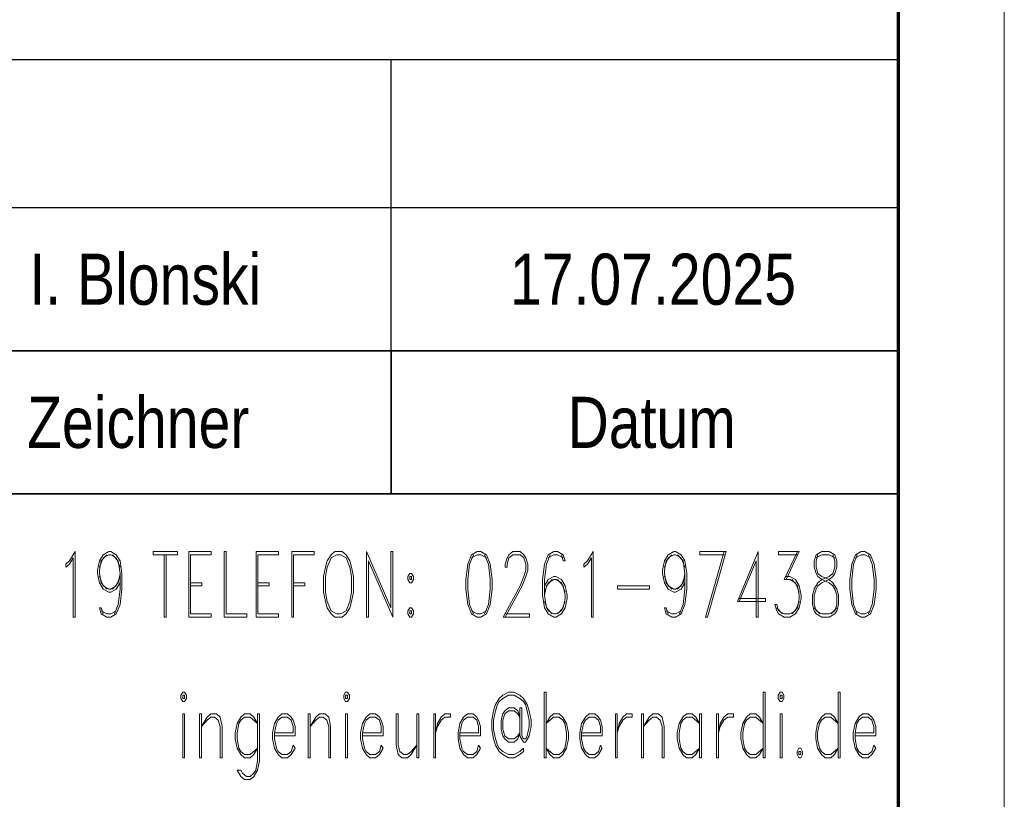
# Model space of a CAD drawing. Extents: x 229 to 926, y 37 to 878.
# Tile 62 of 201: x 879 to 926, y 105 to 142. Entities that reach past the tile are written whole.
import ezdxf
from ezdxf.lldxf.tags import DXFTag

# ---------------------------------------------------------------- set-up
doc = ezdxf.new("R2010")
doc.units = 0
doc.layers.get('0').update_dxf_attribs({"linetype": 'fein_strichliert', "lineweight": 13})
doc.layers.add('X_BI_Geometrie', color=7, linetype='Continuous', lineweight=13)
doc.layers.add('X_BI_Text', color=7, linetype='Continuous', lineweight=25)
doc.styles.get("Standard").update_dxf_attribs({"font": 'arial.ttf'})
tags = doc.linetypes.add('fein_strichliert', pattern=[4, 1, -2, 1]).pattern_tags.tags
tags[8:9] = [DXFTag(74, 4), DXFTag(75, 0), DXFTag(340, '0'), DXFTag(46, 0.0), DXFTag(50, 0.0), DXFTag(44, 0.0), DXFTag(45, 0.0)]
tags[6:7] = [DXFTag(74, 4), DXFTag(75, 0), DXFTag(340, '0'), DXFTag(46, 0.0), DXFTag(50, 0.0), DXFTag(44, 0.0), DXFTag(45, 0.0)]
tags[4:5] = [DXFTag(74, 4), DXFTag(75, 0), DXFTag(340, '0'), DXFTag(46, 0.0), DXFTag(50, 0.0), DXFTag(44, 0.0), DXFTag(45, 0.0)]

# ---------------------------------------------------------------- blocks, each defined once
blk = doc.blocks.new('Blockreferenz-A03CP9SJA9', base_point=(228.976, 36.581))
at = {"color": 0, "linetype": 'ByBlock', "lineweight": -2, "ltscale": 0.13}
blk.add_line((925.976, 877.581), (925.976, 36.581), dxfattribs=at)
at = {"color": 0, "linetype": 'ByBlock', "lineweight": 70, "ltscale": 0.7}
blk.add_line((920.976, 41.581), (920.976, 872.581), dxfattribs=at)
blk = doc.blocks.new('Blockreferenz-A03CP9SLA9', base_point=(739.746, 41.581))
at = {"color": 0, "linetype": 'ByBlock', "lineweight": 25, "ltscale": 0.25}
for p, q in [((741.976, 140.336), (920.976, 140.336)), ((896.976, 126.563), (896.976, 140.336)), ((741.976, 133.336), (920.976, 133.336))]:
    blk.add_line(p, q, dxfattribs=at)
at = {"color": 0, "linetype": 'ByBlock', "lineweight": 35, "ltscale": 0.35}
for p, q in [((920.976, 41.581), (920.976, 140.336)), ((741.976, 126.563), (920.976, 126.563)), ((896.976, 126.563), (896.976, 119.79)), ((741.976, 119.79), (920.976, 119.79))]:
    blk.add_line(p, q, dxfattribs=at)
at = {"layer": 'X_BI_Text', "color": 0, "lineweight": 18}
for p, q in [((881.769, 116.622), (882.034, 117.065)), ((882.034, 117.065), (882.034, 113.965)), ((883.186, 116.622), (883.363, 116.917)), ((883.274, 116.622), (883.54, 116.917)), ((883.363, 116.917), (883.629, 117.065)), ((883.363, 116.769), (883.629, 116.917)), ((883.629, 117.065), (883.717, 117.065)), ((883.629, 116.917), (883.717, 116.917)), ((883.717, 117.065), (883.983, 116.917)), ((883.717, 116.917), (883.983, 116.769)), ((883.806, 116.917), (884.071, 116.622)), ((883.983, 116.917), (884.16, 116.622)), ((885.722, 117.065), (886.873, 117.065)), ((885.722, 117.065), (885.722, 116.917)), ((885.722, 116.917), (886.873, 116.917)), ((886.253, 116.917), (886.253, 113.965)), ((886.342, 116.917), (886.342, 113.965)), ((886.873, 117.065), (886.873, 116.917)), ((887.405, 117.065), (887.405, 113.965)), ((887.405, 117.065), (888.468, 117.065)), ((887.493, 116.917), (887.493, 114.112)), ((887.493, 116.917), (888.468, 116.917)), ((888.468, 116.917), (888.468, 117.065)), ((889.088, 117.065), (889.088, 113.965)), ((889.088, 117.065), (889.176, 117.065)), ((889.176, 117.065), (889.176, 114.112)), ((890.593, 117.065), (890.593, 113.965)), ((890.593, 117.065), (891.656, 117.065)), ((890.682, 116.917), (890.682, 114.112)), ((890.682, 116.917), (891.656, 116.917)), ((891.656, 116.917), (891.656, 117.065)), ((892.276, 117.065), (892.276, 113.965)), ((892.276, 117.065), (893.339, 117.065)), ((892.365, 116.917), (892.365, 113.965)), ((892.365, 116.917), (893.339, 116.917)), ((893.339, 116.917), (893.339, 117.065)), ((894.136, 116.917), (893.959, 116.622)), ((894.313, 117.065), (894.136, 116.917)), ((894.402, 116.917), (894.136, 116.769)), ((894.668, 117.065), (894.313, 117.065)), ((894.579, 116.917), (894.402, 116.917)), ((894.845, 116.769), (894.579, 116.917)), ((894.845, 116.917), (894.668, 117.065)), ((895.022, 116.622), (894.845, 116.917)), ((895.819, 117.065), (895.819, 113.965)), ((895.819, 117.065), (896.971, 114.407)), ((896.971, 117.065), (896.971, 114.407)), ((896.971, 117.065), (897.059, 117.065)), ((897.059, 117.065), (897.059, 113.965)), ((900.779, 116.917), (900.602, 116.474)), ((900.868, 116.917), (900.691, 116.474)), ((901.045, 117.065), (900.779, 116.917)), ((901.045, 116.917), (900.779, 116.769)), ((901.222, 117.065), (901.045, 117.065)), ((901.222, 116.917), (901.045, 116.917)), ((901.488, 116.917), (901.222, 117.065)), ((901.488, 116.769), (901.222, 116.917)), ((901.576, 116.474), (901.399, 116.917)), ((901.665, 116.474), (901.488, 116.917)), ((902.462, 116.769), (902.551, 116.917)), ((902.551, 116.917), (902.728, 117.065)), ((902.551, 116.769), (902.728, 116.917)), ((902.728, 117.065), (903.082, 117.065)), ((902.728, 116.917), (903.082, 116.917)), ((903.082, 117.065), (903.259, 116.917)), ((903.082, 116.917), (903.259, 116.769)), ((903.259, 116.917), (903.348, 116.769)), ((904.411, 116.917), (904.233, 116.474)), ((904.499, 116.917), (904.322, 116.474)), ((904.676, 117.065), (904.411, 116.917)), ((904.676, 116.917), (904.411, 116.769)), ((904.853, 117.065), (904.676, 117.065)), ((904.853, 116.917), (904.676, 116.917)), ((905.119, 116.917), (904.853, 117.065)), ((905.119, 116.769), (904.853, 116.917)), ((905.031, 116.917), (905.119, 116.622)), ((905.208, 116.622), (905.119, 116.917)), ((906.271, 116.622), (906.536, 117.065)), ((906.536, 117.065), (906.536, 113.965)), ((909.902, 116.622), (910.079, 116.917)), ((909.991, 116.622), (910.256, 116.917)), ((910.079, 116.917), (910.345, 117.065)), ((910.079, 116.769), (910.345, 116.917)), ((910.345, 117.065), (910.433, 117.065)), ((910.345, 116.917), (910.433, 116.917)), ((910.433, 117.065), (910.699, 116.917)), ((910.433, 116.917), (910.699, 116.769)), ((910.522, 116.917), (910.788, 116.622)), ((910.699, 116.917), (910.876, 116.622)), ((911.585, 117.065), (912.825, 117.065)), ((911.585, 117.065), (911.585, 116.917)), ((911.585, 116.917), (912.736, 116.917)), ((912.736, 117.065), (911.851, 113.965)), ((912.825, 117.065), (911.939, 113.965)), ((914.331, 117.065), (913.356, 114.703)), ((914.331, 117.065), (914.331, 113.965)), ((915.305, 117.065), (916.279, 117.065)), ((915.305, 117.065), (915.305, 116.917)), ((915.305, 116.917), (916.191, 116.917)), ((916.191, 117.065), (915.571, 115.736)), ((916.279, 117.065), (915.659, 115.736)), ((917.076, 116.917), (916.988, 116.622)), ((917.342, 117.065), (917.076, 116.917)), ((917.165, 116.917), (917.076, 116.622)), ((917.342, 116.917), (917.076, 116.769)), ((917.696, 117.065), (917.342, 117.065)), ((917.696, 116.917), (917.342, 116.917)), ((917.962, 116.917), (917.696, 117.065)), ((917.962, 116.769), (917.696, 116.917)), ((917.962, 116.622), (917.873, 116.917)), ((918.051, 116.622), (917.962, 116.917)), ((918.936, 116.917), (918.759, 116.474)), ((919.025, 116.917), (918.848, 116.474)), ((919.202, 117.065), (918.936, 116.917)), ((919.202, 116.917), (918.936, 116.769)), ((919.379, 117.065), (919.202, 117.065)), ((919.379, 116.917), (919.202, 116.917)), ((919.645, 116.917), (919.379, 117.065)), ((919.645, 116.769), (919.379, 116.917)), ((919.733, 116.474), (919.556, 116.917)), ((919.822, 116.474), (919.645, 116.917)), ((881.591, 116.474), (881.769, 116.622)), ((881.591, 116.474), (881.591, 116.326)), ((881.591, 116.326), (881.769, 116.474)), ((881.769, 116.474), (881.946, 116.769)), ((881.946, 116.769), (881.946, 113.965)), ((883.097, 116.179), (883.186, 116.622)), ((883.186, 116.326), (883.363, 116.769)), ((883.186, 116.179), (883.274, 116.622)), ((883.983, 116.769), (884.16, 116.326)), ((884.071, 116.622), (884.16, 116.031)), ((884.16, 116.622), (884.249, 116.031)), ((893.959, 116.622), (893.871, 116.326)), ((894.136, 116.769), (893.959, 116.326)), ((895.022, 116.326), (894.845, 116.769)), ((895.111, 116.326), (895.022, 116.622)), ((895.908, 116.622), (895.908, 113.965)), ((895.908, 116.622), (897.059, 113.965)), ((900.602, 116.474), (900.513, 115.736)), ((900.691, 116.474), (900.602, 115.736)), ((901.665, 115.736), (901.576, 116.474)), ((901.753, 115.736), (901.665, 116.474)), ((902.373, 116.474), (902.462, 116.769)), ((902.373, 116.326), (902.373, 116.474)), ((902.462, 116.474), (902.551, 116.769)), ((902.462, 116.326), (902.462, 116.474)), ((903.259, 116.769), (903.348, 116.474)), ((903.348, 116.769), (903.436, 116.474)), ((903.348, 116.474), (903.348, 116.179)), ((903.436, 116.474), (903.436, 116.179)), ((904.233, 116.474), (904.145, 115.736)), ((904.322, 116.474), (904.233, 115.736)), ((905.119, 116.622), (905.208, 116.622)), ((906.093, 116.474), (906.271, 116.622)), ((906.093, 116.474), (906.093, 116.326)), ((906.093, 116.326), (906.271, 116.474)), ((906.271, 116.474), (906.448, 116.769)), ((906.448, 116.769), (906.448, 113.965)), ((909.813, 116.179), (909.902, 116.622)), ((909.902, 116.326), (910.079, 116.769)), ((909.902, 116.179), (909.991, 116.622)), ((910.699, 116.769), (910.876, 116.326)), ((910.788, 116.622), (910.876, 116.031)), ((910.876, 116.622), (910.965, 116.031)), ((914.242, 116.622), (913.445, 114.703)), ((914.242, 116.622), (914.242, 113.965)), ((916.988, 116.622), (916.988, 116.326)), ((917.076, 116.622), (917.076, 116.326)), ((917.962, 116.326), (917.962, 116.622)), ((918.051, 116.326), (918.051, 116.622)), ((918.759, 116.474), (918.671, 115.736)), ((918.848, 116.474), (918.759, 115.736)), ((919.822, 115.736), (919.733, 116.474)), ((919.911, 115.736), (919.822, 116.474)), ((883.097, 116.031), (883.097, 116.179)), ((883.186, 115.588), (883.097, 116.031)), ((883.186, 116.031), (883.186, 116.179)), ((883.274, 115.588), (883.186, 116.031)), ((884.16, 116.031), (884.071, 115.588)), ((884.16, 116.031), (884.16, 115.293)), ((884.249, 116.031), (884.249, 115.293)), ((893.871, 116.326), (893.782, 115.884)), ((893.959, 116.326), (893.871, 115.884)), ((895.111, 115.884), (895.022, 116.326)), ((895.199, 115.884), (895.111, 116.326)), ((897.856, 116.031), (897.768, 115.884)), ((897.945, 116.031), (897.856, 116.031)), ((898.033, 115.884), (897.945, 116.031)), ((902.373, 116.326), (902.462, 116.326)), ((903.348, 116.179), (903.259, 115.884)), ((903.436, 116.179), (903.348, 115.884)), ((909.813, 116.031), (909.813, 116.179)), ((909.902, 115.588), (909.813, 116.031)), ((909.902, 116.031), (909.902, 116.179)), ((909.991, 115.588), (909.902, 116.031)), ((910.876, 116.031), (910.788, 115.588)), ((910.876, 116.031), (910.876, 115.293)), ((910.965, 116.031), (910.965, 115.293)), ((916.988, 116.326), (917.076, 116.031)), ((917.076, 116.326), (917.165, 116.031)), ((917.076, 116.031), (917.165, 115.884)), ((917.165, 116.031), (917.342, 115.884)), ((917.696, 115.884), (917.873, 116.031)), ((917.873, 116.031), (917.962, 116.326)), ((917.873, 115.884), (917.962, 116.031)), ((917.962, 116.031), (918.051, 116.326)), ((883.363, 115.441), (883.186, 115.884)), ((883.363, 115.293), (883.186, 115.588)), ((883.54, 115.293), (883.274, 115.588)), ((884.071, 115.588), (883.806, 115.293)), ((884.16, 115.884), (883.983, 115.441)), ((884.16, 115.588), (883.983, 115.293)), ((887.493, 115.588), (888.025, 115.588)), ((888.025, 115.588), (888.025, 115.441)), ((890.682, 115.588), (891.213, 115.588)), ((891.213, 115.588), (891.213, 115.441)), ((892.365, 115.588), (892.896, 115.588)), ((892.896, 115.588), (892.896, 115.441)), ((893.782, 115.884), (893.782, 115.146)), ((893.871, 115.884), (893.871, 115.146)), ((895.111, 115.146), (895.111, 115.884)), ((895.199, 115.146), (895.199, 115.884)), ((897.768, 115.884), (897.768, 115.736)), ((897.768, 115.736), (897.856, 115.588)), ((897.856, 115.884), (897.856, 115.736)), ((897.945, 115.884), (897.856, 115.884)), ((897.856, 115.736), (897.945, 115.736)), ((897.856, 115.588), (897.945, 115.588)), ((897.945, 115.736), (897.945, 115.884)), ((897.945, 115.588), (898.033, 115.736)), ((898.033, 115.736), (898.033, 115.884)), ((900.513, 115.736), (900.513, 115.293)), ((900.602, 115.736), (900.602, 115.293)), ((901.665, 115.293), (901.665, 115.736)), ((901.753, 115.293), (901.753, 115.736)), ((903.259, 115.884), (903.082, 115.441)), ((903.348, 115.884), (903.171, 115.441)), ((904.145, 115.736), (904.145, 114.998)), ((904.411, 115.736), (904.233, 115.441)), ((904.233, 115.736), (904.233, 114.998)), ((904.411, 115.588), (904.233, 115.146)), ((904.588, 115.736), (904.322, 115.441)), ((904.676, 115.884), (904.411, 115.736)), ((904.676, 115.736), (904.411, 115.588)), ((904.765, 115.884), (904.676, 115.884)), ((904.765, 115.736), (904.676, 115.736)), ((905.031, 115.736), (904.765, 115.884)), ((905.031, 115.588), (904.765, 115.736)), ((905.119, 115.441), (904.853, 115.736)), ((905.208, 115.441), (905.031, 115.736)), ((905.208, 115.146), (905.031, 115.588)), ((910.079, 115.441), (909.902, 115.884)), ((910.079, 115.293), (909.902, 115.588)), ((910.256, 115.293), (909.991, 115.588)), ((910.788, 115.588), (910.522, 115.293)), ((910.876, 115.884), (910.699, 115.441)), ((910.876, 115.588), (910.699, 115.293)), ((915.571, 115.736), (915.836, 115.736)), ((915.659, 115.884), (915.836, 115.884)), ((915.836, 115.884), (916.102, 115.736)), ((915.836, 115.736), (916.102, 115.588)), ((915.925, 115.736), (916.191, 115.441)), ((916.102, 115.736), (916.279, 115.441)), ((916.102, 115.588), (916.279, 115.146)), ((916.988, 115.293), (917.165, 115.588)), ((917.165, 115.884), (917.342, 115.736)), ((917.165, 115.588), (917.342, 115.736)), ((917.165, 115.441), (917.342, 115.588)), ((917.342, 115.884), (917.696, 115.736)), ((917.342, 115.736), (917.696, 115.884)), ((917.342, 115.736), (917.696, 115.588)), ((917.342, 115.588), (917.696, 115.736)), ((917.696, 115.736), (917.873, 115.884)), ((917.696, 115.736), (917.873, 115.588)), ((917.696, 115.588), (917.873, 115.441)), ((917.873, 115.588), (918.051, 115.293)), ((918.671, 115.736), (918.671, 115.293)), ((918.759, 115.736), (918.759, 115.293)), ((919.822, 115.293), (919.822, 115.736)), ((919.911, 115.293), (919.911, 115.736)), ((883.629, 115.293), (883.363, 115.441)), ((883.629, 115.146), (883.363, 115.293)), ((883.717, 115.293), (883.629, 115.293)), ((883.717, 115.146), (883.629, 115.146)), ((883.983, 115.441), (883.717, 115.293)), ((883.983, 115.293), (883.717, 115.146)), ((884.16, 115.293), (884.071, 114.555)), ((884.249, 115.293), (884.16, 114.555)), ((887.493, 115.441), (888.025, 115.441)), ((890.682, 115.441), (891.213, 115.441)), ((892.365, 115.441), (892.896, 115.441)), ((893.782, 115.146), (893.871, 114.703)), ((893.871, 115.146), (893.959, 114.703)), ((895.022, 114.703), (895.111, 115.146)), ((895.111, 114.703), (895.199, 115.146)), ((900.513, 115.293), (900.602, 114.555)), ((900.602, 115.293), (900.691, 114.555)), ((901.576, 114.555), (901.665, 115.293)), ((901.665, 114.555), (901.753, 115.293)), ((903.082, 115.441), (902.285, 113.965)), ((903.171, 115.441), (902.373, 113.965)), ((904.322, 115.441), (904.233, 114.998)), ((905.208, 114.998), (905.119, 115.441)), ((905.296, 114.998), (905.208, 115.441)), ((907.688, 115.441), (909.193, 115.441)), ((907.688, 115.441), (907.688, 115.293)), ((907.688, 115.293), (909.193, 115.293)), ((909.193, 115.441), (909.193, 115.293)), ((910.345, 115.293), (910.079, 115.441)), ((910.345, 115.146), (910.079, 115.293)), ((910.433, 115.293), (910.345, 115.293)), ((910.433, 115.146), (910.345, 115.146)), ((910.699, 115.441), (910.433, 115.293)), ((910.699, 115.293), (910.433, 115.146)), ((910.876, 115.293), (910.788, 114.555)), ((910.965, 115.293), (910.876, 114.555)), ((916.191, 115.441), (916.279, 114.998)), ((916.279, 115.441), (916.368, 114.998)), ((916.899, 114.998), (916.988, 115.293)), ((916.988, 114.998), (917.076, 115.293)), ((917.076, 115.293), (917.165, 115.441)), ((917.873, 115.441), (917.962, 115.293)), ((917.962, 115.293), (918.051, 114.998)), ((918.051, 115.293), (918.139, 114.998)), ((918.671, 115.293), (918.759, 114.555)), ((918.759, 115.293), (918.848, 114.555)), ((919.733, 114.555), (919.822, 115.293)), ((919.822, 114.555), (919.911, 115.293)), ((884.071, 114.555), (883.894, 114.112)), ((884.16, 114.555), (883.983, 114.112)), ((893.871, 114.703), (893.959, 114.407)), ((893.959, 114.703), (894.136, 114.26)), ((894.845, 114.26), (895.022, 114.703)), ((895.022, 114.407), (895.111, 114.703)), ((900.602, 114.555), (900.779, 114.112)), ((900.691, 114.555), (900.868, 114.112)), ((901.399, 114.112), (901.576, 114.555)), ((901.488, 114.112), (901.665, 114.555)), ((904.145, 114.998), (904.233, 114.407)), ((904.233, 114.998), (904.322, 114.407)), ((904.233, 114.703), (904.411, 114.26)), ((905.031, 114.26), (905.208, 114.703)), ((905.119, 114.407), (905.208, 114.85)), ((905.208, 114.85), (905.208, 114.998)), ((905.208, 114.407), (905.296, 114.85)), ((905.296, 114.85), (905.296, 114.998)), ((910.788, 114.555), (910.611, 114.112)), ((910.876, 114.555), (910.699, 114.112)), ((913.356, 114.703), (914.685, 114.703)), ((913.445, 114.85), (914.685, 114.85)), ((914.685, 114.85), (914.685, 114.703)), ((915.216, 114.26), (915.128, 114.555)), ((915.128, 114.555), (915.216, 114.555)), ((915.305, 114.26), (915.216, 114.555)), ((916.279, 114.703), (916.102, 114.26)), ((916.279, 114.85), (916.191, 114.407)), ((916.279, 114.998), (916.279, 114.85)), ((916.368, 114.85), (916.279, 114.407)), ((916.368, 114.998), (916.368, 114.85)), ((916.899, 114.555), (916.899, 114.998)), ((916.988, 114.26), (916.899, 114.555)), ((916.988, 114.555), (916.988, 114.998)), ((917.076, 114.26), (916.988, 114.555)), ((918.051, 114.555), (917.962, 114.26)), ((918.051, 114.998), (918.051, 114.555)), ((918.139, 114.555), (918.051, 114.26)), ((918.139, 114.998), (918.139, 114.555)), ((918.759, 114.555), (918.936, 114.112)), ((918.848, 114.555), (919.025, 114.112)), ((919.556, 114.112), (919.733, 114.555)), ((919.645, 114.112), (919.822, 114.555)), ((883.274, 114.112), (883.186, 114.407)), ((883.186, 114.407), (883.274, 114.407)), ((883.274, 114.407), (883.363, 114.112)), ((883.54, 114.112), (883.274, 114.26)), ((883.54, 113.965), (883.274, 114.112)), ((883.717, 114.112), (883.54, 114.112)), ((883.983, 114.26), (883.717, 114.112)), ((883.983, 114.112), (883.717, 113.965)), ((887.493, 114.112), (888.468, 114.112)), ((888.468, 114.112), (888.468, 113.965)), ((889.176, 114.112), (890.151, 114.112)), ((890.151, 114.112), (890.151, 113.965)), ((890.682, 114.112), (891.656, 114.112)), ((891.656, 114.112), (891.656, 113.965)), ((893.959, 114.407), (894.136, 114.112)), ((894.136, 114.26), (894.402, 114.112)), ((894.136, 114.112), (894.313, 113.965)), ((894.402, 114.112), (894.579, 114.112)), ((894.579, 114.112), (894.845, 114.26)), ((894.668, 113.965), (894.845, 114.112)), ((894.845, 114.112), (895.022, 114.407)), ((897.856, 114.407), (897.768, 114.26)), ((897.768, 114.26), (897.768, 114.112)), ((897.768, 114.112), (897.856, 113.965)), ((897.945, 114.407), (897.856, 114.407)), ((897.856, 114.26), (897.856, 114.112)), ((897.945, 114.26), (897.856, 114.26)), ((897.856, 114.112), (897.945, 114.112)), ((898.033, 114.26), (897.945, 114.407)), ((897.945, 114.112), (897.945, 114.26)), ((897.945, 113.965), (898.033, 114.112)), ((898.033, 114.112), (898.033, 114.26)), ((900.779, 114.26), (901.045, 114.112)), ((900.779, 114.112), (901.045, 113.965)), ((901.045, 114.112), (901.222, 114.112)), ((901.222, 114.112), (901.488, 114.26)), ((901.222, 113.965), (901.488, 114.112)), ((902.373, 114.112), (903.525, 114.112)), ((903.525, 114.112), (903.525, 113.965)), ((904.233, 114.407), (904.411, 114.112)), ((904.322, 114.407), (904.588, 114.112)), ((904.411, 114.26), (904.676, 114.112)), ((904.411, 114.112), (904.676, 113.965)), ((904.676, 114.112), (904.765, 114.112)), ((904.765, 114.112), (905.031, 114.26)), ((904.765, 113.965), (905.031, 114.112)), ((904.853, 114.112), (905.119, 114.407)), ((905.031, 114.112), (905.208, 114.407)), ((909.991, 114.112), (909.902, 114.407)), ((909.902, 114.407), (909.991, 114.407)), ((909.991, 114.407), (910.079, 114.112)), ((910.256, 114.112), (909.991, 114.26)), ((910.256, 113.965), (909.991, 114.112)), ((910.433, 114.112), (910.256, 114.112)), ((910.699, 114.26), (910.433, 114.112)), ((910.699, 114.112), (910.433, 113.965)), ((915.482, 114.112), (915.216, 114.407)), ((915.305, 114.112), (915.216, 114.26)), ((915.571, 114.112), (915.305, 114.26)), ((915.571, 113.965), (915.305, 114.112)), ((915.836, 114.112), (915.571, 114.112)), ((916.102, 114.26), (915.836, 114.112)), ((916.102, 114.112), (915.836, 113.965)), ((916.191, 114.407), (915.925, 114.112)), ((916.279, 114.407), (916.102, 114.112)), ((916.988, 114.407), (917.253, 114.112)), ((917.076, 114.112), (916.988, 114.26)), ((917.342, 114.112), (917.076, 114.26)), ((917.342, 113.965), (917.076, 114.112)), ((917.696, 114.112), (917.342, 114.112)), ((917.962, 114.26), (917.696, 114.112)), ((917.962, 114.112), (917.696, 113.965)), ((917.785, 114.112), (918.051, 114.407)), ((918.051, 114.26), (917.962, 114.112)), ((918.936, 114.26), (919.202, 114.112)), ((918.936, 114.112), (919.202, 113.965)), ((919.202, 114.112), (919.379, 114.112)), ((919.379, 114.112), (919.645, 114.26)), ((919.379, 113.965), (919.645, 114.112)), ((881.946, 113.965), (882.034, 113.965)), ((883.717, 113.965), (883.54, 113.965)), ((886.342, 113.965), (886.253, 113.965)), ((887.405, 113.965), (888.468, 113.965)), ((889.088, 113.965), (890.151, 113.965)), ((890.593, 113.965), (891.656, 113.965)), ((892.365, 113.965), (892.276, 113.965)), ((894.313, 113.965), (894.668, 113.965)), ((895.908, 113.965), (895.819, 113.965)), ((897.856, 113.965), (897.945, 113.965)), ((901.045, 113.965), (901.222, 113.965)), ((902.285, 113.965), (903.525, 113.965)), ((904.676, 113.965), (904.765, 113.965)), ((906.448, 113.965), (906.536, 113.965)), ((910.433, 113.965), (910.256, 113.965)), ((911.851, 113.965), (911.939, 113.965)), ((914.242, 113.965), (914.331, 113.965)), ((915.836, 113.965), (915.571, 113.965)), ((917.696, 113.965), (917.342, 113.965)), ((919.202, 113.965), (919.379, 113.965)), ((887.122, 110.413), (887.033, 110.265)), ((887.211, 110.413), (887.122, 110.413)), ((887.299, 110.265), (887.211, 110.413)), ((894.828, 110.413), (894.739, 110.265)), ((894.916, 110.413), (894.828, 110.413)), ((895.005, 110.265), (894.916, 110.413)), ((902.533, 110.413), (902.268, 110.265)), ((902.799, 110.413), (902.533, 110.413)), ((903.065, 110.265), (902.799, 110.413)), ((904.216, 110.413), (904.216, 107.313)), ((904.216, 110.413), (904.305, 110.413)), ((904.305, 110.413), (904.305, 107.313)), ((914.579, 110.413), (914.579, 107.313)), ((914.579, 110.413), (914.668, 110.413)), ((914.668, 110.413), (914.668, 107.313)), ((915.376, 110.413), (915.288, 110.265)), ((915.465, 110.413), (915.376, 110.413)), ((915.553, 110.265), (915.465, 110.413)), ((918.122, 110.413), (918.122, 107.313)), ((918.122, 110.413), (918.211, 110.413)), ((918.211, 110.413), (918.211, 107.313)), ((887.033, 110.265), (887.033, 110.118)), ((887.033, 110.118), (887.122, 109.97)), ((887.122, 110.265), (887.122, 110.118)), ((887.211, 110.265), (887.122, 110.265)), ((887.122, 110.118), (887.211, 110.118)), ((887.122, 109.97), (887.211, 109.97)), ((887.211, 110.118), (887.211, 110.265)), ((887.211, 109.97), (887.299, 110.118)), ((887.299, 110.118), (887.299, 110.265)), ((894.739, 110.265), (894.739, 110.118)), ((894.739, 110.118), (894.828, 109.97)), ((894.828, 110.265), (894.828, 110.118)), ((894.916, 110.265), (894.828, 110.265)), ((894.828, 110.118), (894.916, 110.118)), ((894.828, 109.97), (894.916, 109.97)), ((894.916, 110.118), (894.916, 110.265)), ((894.916, 109.97), (895.005, 110.118)), ((895.005, 110.118), (895.005, 110.265)), ((902.091, 110.118), (901.913, 109.822)), ((902.002, 109.822), (902.091, 109.97)), ((902.268, 110.265), (902.091, 110.118)), ((902.091, 109.97), (902.268, 110.118)), ((902.268, 110.118), (902.533, 110.265)), ((902.533, 110.265), (902.799, 110.265)), ((902.799, 110.265), (903.065, 110.118)), ((903.242, 110.118), (903.065, 110.265)), ((903.065, 110.118), (903.242, 109.97)), ((903.419, 109.822), (903.242, 110.118)), ((903.242, 109.97), (903.331, 109.822)), ((915.288, 110.265), (915.288, 110.118)), ((915.288, 110.118), (915.376, 109.97)), ((915.376, 110.265), (915.376, 110.118)), ((915.465, 110.265), (915.376, 110.265)), ((915.376, 110.118), (915.465, 110.118)), ((915.376, 109.97), (915.465, 109.97)), ((915.465, 110.118), (915.465, 110.265)), ((915.465, 109.97), (915.553, 110.118)), ((915.553, 110.118), (915.553, 110.265)), ((901.825, 109.527), (901.736, 109.084)), ((901.913, 109.822), (901.825, 109.527)), ((901.825, 109.084), (901.913, 109.527)), ((901.913, 109.527), (902.002, 109.822)), ((902.356, 109.527), (902.268, 109.38)), ((902.533, 109.675), (902.356, 109.527)), ((902.533, 109.527), (902.356, 109.38)), ((902.799, 109.675), (902.533, 109.675)), ((902.799, 109.527), (902.533, 109.527)), ((902.976, 109.527), (902.799, 109.675)), ((902.976, 109.38), (902.799, 109.527)), ((903.065, 109.232), (902.976, 109.527)), ((903.065, 109.675), (903.065, 108.346)), ((903.153, 109.675), (903.065, 109.675)), ((903.153, 108.346), (903.153, 109.675)), ((903.331, 109.822), (903.419, 109.527)), ((903.508, 109.527), (903.419, 109.822)), ((903.419, 109.527), (903.508, 109.084)), ((903.596, 109.084), (903.508, 109.527)), ((887.122, 109.38), (887.122, 107.313)), ((887.122, 109.38), (887.211, 109.38)), ((887.211, 109.38), (887.211, 107.313)), ((887.919, 109.38), (887.919, 107.313)), ((887.919, 109.38), (888.008, 109.38)), ((888.008, 109.38), (888.008, 107.313)), ((888.008, 108.789), (888.273, 109.232)), ((888.008, 108.789), (888.273, 109.084)), ((888.273, 109.232), (888.451, 109.38)), ((888.273, 109.084), (888.451, 109.232)), ((888.451, 109.38), (888.716, 109.38)), ((888.451, 109.232), (888.628, 109.232)), ((888.628, 109.232), (888.805, 109.084)), ((888.716, 109.38), (888.893, 109.232)), ((888.805, 109.084), (888.893, 108.789)), ((888.893, 109.232), (888.982, 108.789)), ((889.868, 109.232), (889.691, 108.937)), ((889.868, 109.084), (889.779, 108.937)), ((890.045, 109.38), (889.868, 109.232)), ((890.045, 109.232), (889.868, 109.084)), ((890.311, 109.38), (890.045, 109.38)), ((890.311, 109.232), (890.045, 109.232)), ((890.488, 109.232), (890.311, 109.38)), ((890.665, 108.937), (890.311, 109.232)), ((890.665, 108.937), (890.488, 109.232)), ((890.753, 109.38), (890.665, 109.38)), ((890.665, 109.38), (890.665, 107.165)), ((890.753, 109.38), (890.753, 107.165)), ((891.639, 109.232), (891.462, 108.937)), ((891.639, 109.084), (891.551, 108.937)), ((891.816, 109.38), (891.639, 109.232)), ((891.816, 109.232), (891.639, 109.084)), ((892.082, 109.38), (891.816, 109.38)), ((892.082, 109.232), (891.816, 109.232)), ((892.259, 109.232), (892.082, 109.38)), ((892.259, 109.084), (892.082, 109.232)), ((892.348, 109.084), (892.259, 109.232)), ((892.348, 108.789), (892.259, 109.084)), ((892.436, 108.789), (892.348, 109.084)), ((893.056, 109.38), (893.056, 107.313)), ((893.056, 109.38), (893.145, 109.38)), ((893.145, 109.38), (893.145, 107.313)), ((893.145, 108.789), (893.411, 109.232)), ((893.145, 108.789), (893.411, 109.084)), ((893.411, 109.232), (893.588, 109.38)), ((893.411, 109.084), (893.588, 109.232)), ((893.588, 109.38), (893.853, 109.38)), ((893.588, 109.232), (893.765, 109.232)), ((893.765, 109.232), (893.942, 109.084)), ((893.853, 109.38), (894.031, 109.232)), ((893.942, 109.084), (894.031, 108.789)), ((894.031, 109.232), (894.119, 108.789)), ((894.828, 109.38), (894.828, 107.313)), ((894.828, 109.38), (894.916, 109.38)), ((894.916, 109.38), (894.916, 107.313)), ((895.802, 109.232), (895.625, 108.937)), ((895.802, 109.084), (895.713, 108.937)), ((895.979, 109.38), (895.802, 109.232)), ((895.979, 109.232), (895.802, 109.084)), ((896.245, 109.38), (895.979, 109.38)), ((896.245, 109.232), (895.979, 109.232)), ((896.422, 109.232), (896.245, 109.38)), ((896.422, 109.084), (896.245, 109.232)), ((896.511, 109.084), (896.422, 109.232)), ((896.511, 108.789), (896.422, 109.084)), ((896.599, 108.789), (896.511, 109.084)), ((897.219, 109.38), (897.219, 107.903)), ((897.219, 109.38), (897.308, 109.38)), ((897.308, 109.38), (897.308, 107.903)), ((898.193, 109.38), (898.193, 107.313)), ((898.193, 109.38), (898.282, 109.38)), ((898.282, 109.38), (898.282, 107.313)), ((898.991, 109.38), (898.991, 107.313)), ((898.991, 109.38), (899.079, 109.38)), ((899.079, 109.38), (899.079, 107.313)), ((899.168, 108.937), (899.345, 109.232)), ((899.168, 108.789), (899.345, 109.084)), ((899.345, 109.232), (899.522, 109.38)), ((899.345, 109.084), (899.522, 109.232)), ((899.522, 109.38), (899.788, 109.38)), ((899.522, 109.232), (899.788, 109.232)), ((899.788, 109.232), (899.788, 109.38)), ((900.408, 109.232), (900.231, 108.937)), ((900.408, 109.084), (900.319, 108.937)), ((900.585, 109.38), (900.408, 109.232)), ((900.585, 109.232), (900.408, 109.084)), ((900.851, 109.38), (900.585, 109.38)), ((900.851, 109.232), (900.585, 109.232)), ((901.028, 109.232), (900.851, 109.38)), ((901.028, 109.084), (900.851, 109.232)), ((901.116, 109.084), (901.028, 109.232)), ((901.116, 108.789), (901.028, 109.084)), ((901.205, 108.789), (901.116, 109.084)), ((901.736, 109.084), (901.736, 108.642)), ((901.825, 108.642), (901.825, 109.084)), ((902.268, 109.38), (902.179, 109.084)), ((902.179, 109.084), (902.179, 108.642)), ((902.356, 109.38), (902.268, 109.084)), ((902.268, 109.084), (902.268, 108.642)), ((903.065, 109.232), (902.976, 109.38)), ((903.508, 109.084), (903.508, 108.789)), ((903.596, 108.789), (903.596, 109.084)), ((904.305, 108.937), (904.482, 109.232)), ((904.305, 108.937), (904.659, 109.232)), ((904.482, 109.232), (904.659, 109.38)), ((904.659, 109.38), (904.925, 109.38)), ((904.659, 109.232), (904.925, 109.232)), ((904.925, 109.38), (905.102, 109.232)), ((904.925, 109.232), (905.102, 109.084)), ((905.102, 109.232), (905.279, 108.937)), ((905.102, 109.084), (905.191, 108.937)), ((906.165, 109.232), (905.988, 108.937)), ((906.165, 109.084), (906.076, 108.937)), ((906.342, 109.38), (906.165, 109.232)), ((906.342, 109.232), (906.165, 109.084)), ((906.608, 109.38), (906.342, 109.38)), ((906.608, 109.232), (906.342, 109.232)), ((906.785, 109.232), (906.608, 109.38)), ((906.785, 109.084), (906.608, 109.232)), ((906.873, 109.084), (906.785, 109.232)), ((906.873, 108.789), (906.785, 109.084)), ((906.962, 108.789), (906.873, 109.084)), ((907.582, 109.38), (907.582, 107.313)), ((907.582, 109.38), (907.671, 109.38)), ((907.671, 109.38), (907.671, 107.313)), ((907.759, 108.937), (907.936, 109.232)), ((907.759, 108.789), (907.936, 109.084)), ((907.936, 109.232), (908.113, 109.38)), ((907.936, 109.084), (908.113, 109.232)), ((908.113, 109.38), (908.379, 109.38)), ((908.113, 109.232), (908.379, 109.232)), ((908.379, 109.232), (908.379, 109.38)), ((908.822, 109.38), (908.822, 107.313)), ((908.822, 109.38), (908.911, 109.38)), ((908.911, 109.38), (908.911, 107.313)), ((908.911, 108.789), (909.176, 109.232)), ((908.911, 108.789), (909.176, 109.084)), ((909.176, 109.232), (909.353, 109.38)), ((909.176, 109.084), (909.353, 109.232)), ((909.353, 109.38), (909.619, 109.38)), ((909.353, 109.232), (909.531, 109.232)), ((909.531, 109.232), (909.708, 109.084)), ((909.619, 109.38), (909.796, 109.232)), ((909.708, 109.084), (909.796, 108.789)), ((909.796, 109.232), (909.885, 108.789)), ((910.771, 109.232), (910.593, 108.937)), ((910.771, 109.084), (910.682, 108.937)), ((910.948, 109.38), (910.771, 109.232)), ((910.948, 109.232), (910.771, 109.084)), ((911.213, 109.38), (910.948, 109.38)), ((911.213, 109.232), (910.948, 109.232)), ((911.391, 109.232), (911.213, 109.38)), ((911.568, 108.937), (911.213, 109.232)), ((911.568, 108.937), (911.391, 109.232)), ((911.568, 109.38), (911.568, 107.313)), ((911.568, 109.38), (911.656, 109.38)), ((911.656, 109.38), (911.656, 107.313)), ((912.365, 109.38), (912.365, 107.313)), ((912.365, 109.38), (912.453, 109.38)), ((912.453, 109.38), (912.453, 107.313)), ((912.542, 108.937), (912.719, 109.232)), ((912.542, 108.789), (912.719, 109.084)), ((912.719, 109.232), (912.896, 109.38)), ((912.719, 109.084), (912.896, 109.232)), ((912.896, 109.38), (913.162, 109.38)), ((912.896, 109.232), (913.162, 109.232)), ((913.162, 109.232), (913.162, 109.38)), ((913.782, 109.232), (913.605, 108.937)), ((913.782, 109.084), (913.693, 108.937)), ((913.959, 109.38), (913.782, 109.232)), ((913.959, 109.232), (913.782, 109.084)), ((914.225, 109.38), (913.959, 109.38)), ((914.225, 109.232), (913.959, 109.232)), ((914.402, 109.232), (914.225, 109.38)), ((914.579, 108.937), (914.225, 109.232)), ((914.579, 108.937), (914.402, 109.232)), ((915.376, 109.38), (915.376, 107.313)), ((915.376, 109.38), (915.465, 109.38)), ((915.465, 109.38), (915.465, 107.313)), ((917.325, 109.232), (917.148, 108.937)), ((917.325, 109.084), (917.236, 108.937)), ((917.502, 109.38), (917.325, 109.232)), ((917.502, 109.232), (917.325, 109.084)), ((917.768, 109.38), (917.502, 109.38)), ((917.768, 109.232), (917.502, 109.232)), ((917.945, 109.232), (917.768, 109.38)), ((918.122, 108.937), (917.768, 109.232)), ((918.122, 108.937), (917.945, 109.232)), ((919.096, 109.232), (918.919, 108.937)), ((919.096, 109.084), (919.008, 108.937)), ((919.273, 109.38), (919.096, 109.232)), ((919.273, 109.232), (919.096, 109.084)), ((919.539, 109.38), (919.273, 109.38)), ((919.539, 109.232), (919.273, 109.232)), ((919.716, 109.232), (919.539, 109.38)), ((919.716, 109.084), (919.539, 109.232)), ((919.805, 109.084), (919.716, 109.232)), ((919.805, 108.789), (919.716, 109.084)), ((919.893, 108.789), (919.805, 109.084)), ((888.893, 108.789), (888.893, 107.313)), ((888.982, 108.789), (888.982, 107.313)), ((889.691, 108.937), (889.602, 108.494)), ((889.602, 108.494), (889.602, 108.199)), ((889.779, 108.937), (889.691, 108.494)), ((889.691, 108.494), (889.691, 108.199)), ((891.462, 108.937), (891.373, 108.494)), ((891.373, 108.494), (891.373, 108.199)), ((891.551, 108.937), (891.462, 108.494)), ((891.462, 108.494), (892.348, 108.494)), ((891.462, 108.494), (891.462, 108.199)), ((892.348, 108.494), (892.348, 108.789)), ((892.436, 108.346), (892.436, 108.789)), ((894.031, 108.789), (894.031, 107.313)), ((894.119, 108.789), (894.119, 107.313)), ((895.625, 108.937), (895.536, 108.494)), ((895.536, 108.494), (895.536, 108.199)), ((895.713, 108.937), (895.625, 108.494)), ((895.625, 108.494), (896.511, 108.494)), ((895.625, 108.494), (895.625, 108.199)), ((896.511, 108.494), (896.511, 108.789)), ((896.599, 108.346), (896.599, 108.789)), ((899.079, 108.494), (899.168, 108.937)), ((899.079, 108.494), (899.168, 108.789)), ((900.231, 108.937), (900.142, 108.494)), ((900.142, 108.494), (900.142, 108.199)), ((900.319, 108.937), (900.231, 108.494)), ((900.231, 108.494), (901.116, 108.494)), ((900.231, 108.494), (900.231, 108.199)), ((901.116, 108.494), (901.116, 108.789)), ((901.205, 108.346), (901.205, 108.789)), ((901.736, 108.642), (901.825, 108.199)), ((901.913, 108.199), (901.825, 108.642)), ((902.179, 108.642), (902.268, 108.346)), ((902.268, 108.642), (902.356, 108.346)), ((902.976, 108.199), (903.065, 108.494)), ((902.976, 108.346), (903.065, 108.494)), ((903.508, 108.789), (903.419, 108.346)), ((903.508, 108.346), (903.596, 108.789)), ((905.191, 108.937), (905.279, 108.494)), ((905.279, 108.937), (905.368, 108.494)), ((905.279, 108.494), (905.279, 108.199)), ((905.368, 108.494), (905.368, 108.199)), ((905.988, 108.937), (905.899, 108.494)), ((905.899, 108.494), (905.899, 108.199)), ((906.076, 108.937), (905.988, 108.494)), ((905.988, 108.494), (906.873, 108.494)), ((905.988, 108.494), (905.988, 108.199)), ((906.873, 108.494), (906.873, 108.789)), ((906.962, 108.346), (906.962, 108.789)), ((907.671, 108.494), (907.759, 108.937)), ((907.671, 108.494), (907.759, 108.789)), ((909.796, 108.789), (909.796, 107.313)), ((909.885, 108.789), (909.885, 107.313)), ((910.593, 108.937), (910.505, 108.494)), ((910.505, 108.494), (910.505, 108.199)), ((910.682, 108.937), (910.593, 108.494)), ((910.593, 108.494), (910.593, 108.199)), ((912.453, 108.494), (912.542, 108.937)), ((912.453, 108.494), (912.542, 108.789)), ((913.605, 108.937), (913.516, 108.494)), ((913.516, 108.494), (913.516, 108.199)), ((913.693, 108.937), (913.605, 108.494)), ((913.605, 108.494), (913.605, 108.199)), ((917.148, 108.937), (917.059, 108.494)), ((917.059, 108.494), (917.059, 108.199)), ((917.236, 108.937), (917.148, 108.494)), ((917.148, 108.494), (917.148, 108.199)), ((918.919, 108.937), (918.831, 108.494)), ((918.831, 108.494), (918.831, 108.199)), ((919.008, 108.937), (918.919, 108.494)), ((918.919, 108.494), (919.805, 108.494)), ((918.919, 108.494), (918.919, 108.199)), ((919.805, 108.494), (919.805, 108.789)), ((919.893, 108.346), (919.893, 108.789)), ((889.602, 108.199), (889.691, 107.756)), ((889.691, 108.199), (889.779, 107.756)), ((891.373, 108.199), (891.462, 107.756)), ((891.462, 108.346), (892.436, 108.346)), ((891.462, 108.199), (891.551, 107.756)), ((895.536, 108.199), (895.625, 107.756)), ((895.625, 108.346), (896.599, 108.346)), ((895.625, 108.199), (895.713, 107.756)), ((900.142, 108.199), (900.231, 107.756)), ((900.231, 108.346), (901.205, 108.346)), ((900.231, 108.199), (900.319, 107.756)), ((901.825, 108.199), (901.913, 107.903)), ((902.002, 107.903), (901.913, 108.199)), ((902.268, 108.346), (902.356, 108.199)), ((902.356, 108.346), (902.533, 108.199)), ((902.356, 108.199), (902.533, 108.051)), ((902.533, 108.199), (902.799, 108.199)), ((902.533, 108.051), (902.799, 108.051)), ((902.799, 108.199), (902.976, 108.346)), ((902.799, 108.051), (902.976, 108.199)), ((903.065, 108.346), (903.242, 108.051)), ((903.242, 108.199), (903.153, 108.346)), ((903.331, 108.199), (903.242, 108.199)), ((903.242, 108.051), (903.331, 108.051)), ((903.331, 108.051), (903.508, 108.346)), ((903.419, 108.346), (903.331, 108.199)), ((905.279, 108.199), (905.191, 107.756)), ((905.368, 108.199), (905.279, 107.756)), ((905.899, 108.199), (905.988, 107.756)), ((905.988, 108.346), (906.962, 108.346)), ((905.988, 108.199), (906.076, 107.756)), ((910.505, 108.199), (910.593, 107.756)), ((910.593, 108.199), (910.682, 107.756)), ((913.516, 108.199), (913.605, 107.756)), ((913.605, 108.199), (913.693, 107.756)), ((917.059, 108.199), (917.148, 107.756)), ((917.148, 108.199), (917.236, 107.756)), ((918.831, 108.199), (918.919, 107.756)), ((918.919, 108.346), (919.893, 108.346)), ((918.919, 108.199), (919.008, 107.756)), ((889.691, 107.756), (889.868, 107.461)), ((889.779, 107.756), (889.868, 107.608)), ((889.868, 107.608), (890.045, 107.461)), ((890.311, 107.461), (890.665, 107.756)), ((890.488, 107.461), (890.665, 107.756)), ((891.462, 107.756), (891.639, 107.461)), ((891.551, 107.756), (891.639, 107.608)), ((891.639, 107.608), (891.816, 107.461)), ((892.082, 107.461), (892.259, 107.608)), ((892.259, 107.608), (892.348, 107.903)), ((892.259, 107.461), (892.436, 107.756)), ((892.348, 107.903), (892.436, 107.756)), ((895.625, 107.756), (895.802, 107.461)), ((895.713, 107.756), (895.802, 107.608)), ((895.802, 107.608), (895.979, 107.461)), ((896.245, 107.461), (896.422, 107.608)), ((896.422, 107.608), (896.511, 107.903)), ((896.422, 107.461), (896.599, 107.756)), ((896.511, 107.903), (896.599, 107.756)), ((897.219, 107.903), (897.308, 107.461)), ((897.308, 107.903), (897.396, 107.608)), ((897.396, 107.608), (897.573, 107.461)), ((897.751, 107.461), (897.928, 107.608)), ((897.928, 107.461), (898.193, 107.903)), ((897.928, 107.608), (898.193, 107.903)), ((900.231, 107.756), (900.408, 107.461)), ((900.319, 107.756), (900.408, 107.608)), ((900.408, 107.608), (900.585, 107.461)), ((900.851, 107.461), (901.028, 107.608)), ((901.028, 107.608), (901.116, 107.903)), ((901.028, 107.461), (901.205, 107.756)), ((901.116, 107.903), (901.205, 107.756)), ((901.913, 107.903), (902.091, 107.608)), ((902.091, 107.756), (902.002, 107.903)), ((902.268, 107.608), (902.091, 107.756)), ((902.091, 107.608), (902.268, 107.461)), ((902.533, 107.461), (902.268, 107.608)), ((903.065, 107.608), (902.799, 107.461)), ((903.242, 107.756), (903.065, 107.608)), ((903.065, 107.461), (903.242, 107.608)), ((903.242, 107.608), (903.242, 107.756)), ((904.482, 107.461), (904.305, 107.756)), ((904.659, 107.461), (904.305, 107.756)), ((905.102, 107.608), (904.925, 107.461)), ((905.279, 107.756), (905.102, 107.461)), ((905.191, 107.756), (905.102, 107.608)), ((905.988, 107.756), (906.165, 107.461)), ((906.076, 107.756), (906.165, 107.608)), ((906.165, 107.608), (906.342, 107.461)), ((906.608, 107.461), (906.785, 107.608)), ((906.785, 107.608), (906.873, 107.903)), ((906.785, 107.461), (906.962, 107.756)), ((906.873, 107.903), (906.962, 107.756)), ((910.593, 107.756), (910.771, 107.461)), ((910.682, 107.756), (910.771, 107.608)), ((910.771, 107.608), (910.948, 107.461)), ((911.213, 107.461), (911.568, 107.756)), ((911.391, 107.461), (911.568, 107.756)), ((913.605, 107.756), (913.782, 107.461)), ((913.693, 107.756), (913.782, 107.608)), ((913.782, 107.608), (913.959, 107.461)), ((914.225, 107.461), (914.579, 107.756)), ((914.402, 107.461), (914.579, 107.756)), ((916.262, 107.756), (916.173, 107.608)), ((916.173, 107.608), (916.173, 107.461)), ((916.351, 107.756), (916.262, 107.756)), ((916.262, 107.608), (916.262, 107.461)), ((916.351, 107.608), (916.262, 107.608)), ((916.439, 107.608), (916.351, 107.756)), ((916.351, 107.461), (916.351, 107.608)), ((916.439, 107.461), (916.439, 107.608)), ((917.148, 107.756), (917.325, 107.461)), ((917.236, 107.756), (917.325, 107.608)), ((917.325, 107.608), (917.502, 107.461)), ((917.768, 107.461), (918.122, 107.756)), ((917.945, 107.461), (918.122, 107.756)), ((918.919, 107.756), (919.096, 107.461)), ((919.008, 107.756), (919.096, 107.608)), ((919.096, 107.608), (919.273, 107.461)), ((919.539, 107.461), (919.716, 107.608)), ((919.716, 107.608), (919.805, 107.903)), ((919.716, 107.461), (919.893, 107.756)), ((919.805, 107.903), (919.893, 107.756)), ((887.122, 107.313), (887.211, 107.313)), ((887.919, 107.313), (888.008, 107.313)), ((888.893, 107.313), (888.982, 107.313)), ((889.868, 107.461), (890.045, 107.313)), ((890.045, 107.461), (890.311, 107.461)), ((890.045, 107.313), (890.311, 107.313)), ((890.311, 107.313), (890.488, 107.461)), ((890.665, 107.165), (890.576, 106.722)), ((890.753, 107.165), (890.665, 106.722)), ((891.639, 107.461), (891.816, 107.313)), ((891.816, 107.461), (892.082, 107.461)), ((891.816, 107.313), (892.082, 107.313)), ((892.082, 107.313), (892.259, 107.461)), ((893.056, 107.313), (893.145, 107.313)), ((894.031, 107.313), (894.119, 107.313)), ((894.828, 107.313), (894.916, 107.313)), ((895.802, 107.461), (895.979, 107.313)), ((895.979, 107.461), (896.245, 107.461)), ((895.979, 107.313), (896.245, 107.313)), ((896.245, 107.313), (896.422, 107.461)), ((897.308, 107.461), (897.485, 107.313)), ((897.485, 107.313), (897.751, 107.313)), ((897.573, 107.461), (897.751, 107.461)), ((897.751, 107.313), (897.928, 107.461)), ((898.193, 107.313), (898.282, 107.313)), ((898.991, 107.313), (899.079, 107.313)), ((900.408, 107.461), (900.585, 107.313)), ((900.585, 107.461), (900.851, 107.461)), ((900.585, 107.313), (900.851, 107.313)), ((900.851, 107.313), (901.028, 107.461)), ((902.268, 107.461), (902.533, 107.313)), ((902.799, 107.461), (902.533, 107.461)), ((902.533, 107.313), (902.799, 107.313)), ((902.799, 107.313), (903.065, 107.461)), ((904.216, 107.313), (904.305, 107.313)), ((904.659, 107.313), (904.482, 107.461)), ((904.925, 107.461), (904.659, 107.461)), ((904.925, 107.313), (904.659, 107.313)), ((905.102, 107.461), (904.925, 107.313)), ((906.165, 107.461), (906.342, 107.313)), ((906.342, 107.461), (906.608, 107.461)), ((906.342, 107.313), (906.608, 107.313)), ((906.608, 107.313), (906.785, 107.461)), ((907.582, 107.313), (907.671, 107.313)), ((908.822, 107.313), (908.911, 107.313)), ((909.796, 107.313), (909.885, 107.313)), ((910.771, 107.461), (910.948, 107.313)), ((910.948, 107.461), (911.213, 107.461)), ((910.948, 107.313), (911.213, 107.313)), ((911.213, 107.313), (911.391, 107.461)), ((911.568, 107.313), (911.656, 107.313)), ((912.365, 107.313), (912.453, 107.313)), ((913.782, 107.461), (913.959, 107.313)), ((913.959, 107.461), (914.225, 107.461)), ((913.959, 107.313), (914.225, 107.313)), ((914.225, 107.313), (914.402, 107.461)), ((914.579, 107.313), (914.668, 107.313)), ((915.376, 107.313), (915.465, 107.313)), ((916.173, 107.461), (916.262, 107.313)), ((916.262, 107.461), (916.351, 107.461)), ((916.262, 107.313), (916.351, 107.313)), ((916.351, 107.313), (916.439, 107.461)), ((917.325, 107.461), (917.502, 107.313)), ((917.502, 107.461), (917.768, 107.461)), ((917.502, 107.313), (917.768, 107.313)), ((917.768, 107.313), (917.945, 107.461)), ((918.122, 107.313), (918.211, 107.313)), ((919.096, 107.461), (919.273, 107.313)), ((919.273, 107.461), (919.539, 107.461)), ((919.273, 107.313), (919.539, 107.313)), ((919.539, 107.313), (919.716, 107.461)), ((889.868, 106.722), (889.691, 106.722)), ((889.868, 106.427), (889.691, 106.722)), ((889.956, 106.575), (889.868, 106.722)), ((890.576, 106.722), (890.488, 106.575)), ((890.665, 106.722), (890.488, 106.427)), ((890.045, 106.28), (889.868, 106.427)), ((890.133, 106.427), (889.956, 106.575)), ((890.311, 106.28), (890.045, 106.28)), ((890.311, 106.427), (890.133, 106.427)), ((890.488, 106.575), (890.311, 106.427)), ((890.488, 106.427), (890.311, 106.28))]:
    blk.add_line(p, q, dxfattribs=at)
at = {"layer": 'X_BI_Text', "color": 0, "char_height": 2.41892, "attachment_point": 1}
for s, insert in [('{\\W0.8;\\fArial;I. Blonski}', (879.87, 131.159)), ('{\\W0.8;\\fArial;17.07.2025}', (902.598, 131.159)), ('{\\W0.8;\\fArial;Zeichner}', (879.76, 124.386)), ('{\\W0.8;\\fArial;Datum}', (905.319, 124.386))]:
    blk.add_mtext(s, dxfattribs=dict(at, insert=insert))

msp = doc.modelspace()

# ---------------------------------------------------------------- block references
at = {"layer": 'X_BI_Geometrie', "ltscale": 0.13}
for name, p in [('Blockreferenz-A03CP9SJA9', (228.976, 36.581)), ('Blockreferenz-A03CP9SLA9', (739.746, 41.581))]:
    msp.add_blockref(name, p, dxfattribs=at)

doc.saveas('drawing.dxf')
